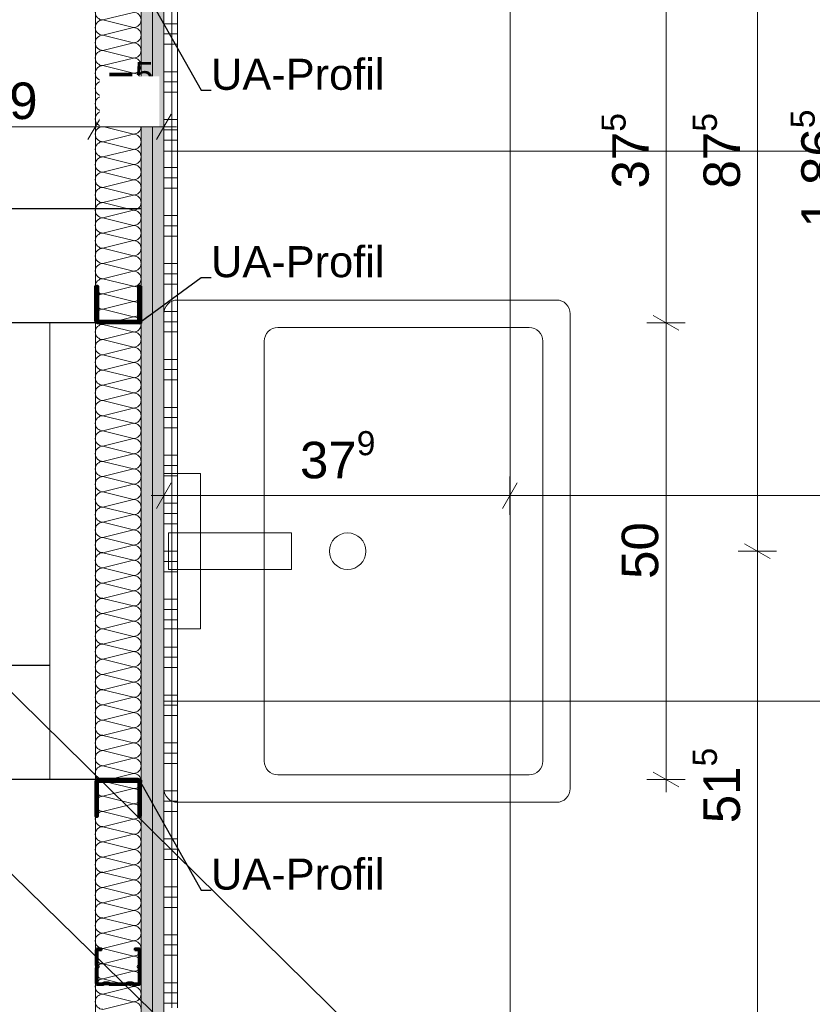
# Model space of a CAD drawing. Header units: metres. Extents: x -3.5 to 65.3, y -10.9 to 16.7.
# Tile 176 of 225: x 44.552 to 45.42, y 3.914 to 4.992. Entities that reach past the tile are written whole.
import ezdxf

# ---------------------------------------------------------------- set-up
doc = ezdxf.new("R2010")
doc.units = ezdxf.units.M
doc.header["$MEASUREMENT"] = 0
doc.linetypes.add('DASHED', pattern=[0.015, 0.007, -0.008])
doc.linetypes.add('Wipeout_Contour', pattern=[1, 0, -1])
for name, color, linetype in [('102 - Bemaßung_ Beschriftung.Detail_ Ausschnitt', 7, 'Continuous'), ('654 - Abdeckung.Wand Belag', 7, 'Continuous'), ('660 - Unterkonstruktion.Trockenbau', 7, 'Continuous'), ('Neubau_102 - Bemaßung_ Beschriftung.Detail_ Ausschnitt', 7, 'Continuous'), ('Neubau_606 - Struktur.Wand Innen Ausbau', 7, 'Continuous'), ('Neubau_650 - Abdeckung.Fußboden Aufbau', 7, 'Continuous'), ('Neubau_702 - Einrichtung.Möbel Sanitär', 7, 'Continuous'), ('Neubau_802 - HKLSE.Sanitär', 7, 'Continuous')]:
    doc.layers.add(name, color=color, linetype=linetype)
doc.styles.add('ERSTELLTER_STIL_1', font='txt')
doc.dimstyles.new('ERSTELLTER_STIL__1', dxfattribs={"dimtxt": 0.04, "dimasz": 0.02128, "dimexe": 0.18, "dimexo": 0.0625, "dimgap": 0, "dimtad": 1, "dimtih": 1, "dimtoh": 1, "dimzin": 0, "dimdsep": 46, "dimtxsty": 'ERSTELLTER_STIL_1', "dimblk": 'ARROWHEAD_2', "dimblk1": 'ARROWHEAD_2', "dimblk2": 'ARROWHEAD_2', "dimcen": 0.09, "dimse1": 1, "dimse2": 1, "dimclrd": 7, "dimclre": 7, "dimclrt": 7, "dimazin": 0, "dimtfac": 1, "dimtdec": 4, "dimtmove": 0, "dimatfit": 3, "dimfxl": 1, "dimtolj": 1, "dimtzin": 0, "dimarcsym": 0})
doc.dimstyles.new('ERSTELLTER_STIL__2', dxfattribs={"dimtxt": 0.04, "dimasz": 0.02128, "dimexe": 0.18, "dimexo": 0.0625, "dimgap": 0, "dimtad": 1, "dimtih": 1, "dimtoh": 1, "dimzin": 0, "dimdsep": 46, "dimtxsty": 'ERSTELLTER_STIL_1', "dimblk": 'ARROWHEAD_2', "dimblk1": 'ARROWHEAD_2', "dimblk2": 'ARROWHEAD_2', "dimcen": 0.09, "dimse1": 1, "dimse2": 1, "dimclrd": 7, "dimclre": 7, "dimclrt": 7, "dimazin": 0, "dimtfac": 1, "dimtdec": 4, "dimtmove": 2, "dimatfit": 3, "dimfxl": 1, "dimtolj": 1, "dimtzin": 0, "dimarcsym": 0})
doc.dimstyles.new('ERSTELLTER_STIL__3', dxfattribs={"dimtxt": 0.04, "dimasz": 0.02128, "dimexe": 0.18, "dimexo": 0.0625, "dimgap": 0, "dimtad": 1, "dimzin": 0, "dimdsep": 46, "dimtxsty": 'ERSTELLTER_STIL_1', "dimblk": 'ARROWHEAD_2', "dimblk1": 'ARROWHEAD_2', "dimblk2": 'ARROWHEAD_2', "dimcen": 0.09, "dimse1": 1, "dimse2": 1, "dimclrd": 7, "dimclre": 7, "dimclrt": 7, "dimazin": 0, "dimtfac": 1, "dimtdec": 4, "dimtmove": 0, "dimatfit": 3, "dimfxl": 1, "dimtolj": 1, "dimtzin": 0, "dimarcsym": 0})
doc.dimstyles.new('ERSTELLTER_STIL__7', dxfattribs={"dimtxt": 0.18, "dimasz": 0.010944, "dimexe": 0.18, "dimexo": 0.0625, "dimgap": 0, "dimtad": 0, "dimtih": 1, "dimtoh": 1, "dimdec": 4, "dimzin": 0, "dimdsep": 46, "dimcen": 0.09, "dimadec": 0, "dimazin": 0, "dimtfac": 1, "dimtdec": 4, "dimtmove": 0, "dimatfit": 3, "dimldrblk": 'ARROWHEAD_11', "dimfxl": 1, "dimtolj": 1, "dimtzin": 0, "dimarcsym": 0})
pattern_1 = [(45, (0, 0), (-0.0070710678, 0.0070710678), [0, -0.01])]

# ---------------------------------------------------------------- blocks, each defined once
blk = doc.blocks.new('*X75')
at = {"layer": 'Neubau_606 - Struktur.Wand Innen Ausbau', "color": 7, "linetype": 'Continuous', "lineweight": 5}
for p, q in [((44.6767, 5), (44.6433, 4.9917)), ((44.6767, 4.9833), (44.6433, 4.9917)), ((44.6767, 4.9833), (44.6433, 4.975)), ((44.6767, 4.9667), (44.6433, 4.975)), ((44.6767, 4.9667), (44.6433, 4.9583)), ((44.6767, 4.95), (44.6433, 4.9583)), ((44.6767, 4.95), (44.6433, 4.9417)), ((44.6767, 4.9333), (44.6433, 4.9417)), ((44.6767, 4.9333), (44.6433, 4.925)), ((44.6767, 4.9167), (44.6433, 4.925)), ((44.6767, 4.9167), (44.6433, 4.9083)), ((44.6767, 4.9), (44.6433, 4.9083)), ((44.6767, 4.9), (44.6433, 4.8917)), ((44.6767, 4.8833), (44.6433, 4.8917)), ((44.6767, 4.8833), (44.6433, 4.875)), ((44.6767, 4.8667), (44.6433, 4.875)), ((44.6767, 4.8667), (44.6433, 4.8583)), ((44.6767, 4.85), (44.6433, 4.8583)), ((44.6767, 4.85), (44.6433, 4.8417)), ((44.6767, 4.8333), (44.6433, 4.8417)), ((44.6767, 4.8333), (44.6433, 4.825)), ((44.6767, 4.8167), (44.6433, 4.825)), ((44.6767, 4.8167), (44.6433, 4.8083)), ((44.6767, 4.8), (44.6433, 4.8083)), ((44.6767, 4.8), (44.6433, 4.7917)), ((44.6767, 4.7833), (44.6433, 4.7917)), ((44.6767, 4.7833), (44.6433, 4.775)), ((44.6767, 4.7667), (44.6433, 4.775)), ((44.6767, 4.7667), (44.6433, 4.7583)), ((44.6767, 4.75), (44.6433, 4.7583)), ((44.6767, 4.75), (44.6433, 4.7417)), ((44.6767, 4.7333), (44.6433, 4.7417)), ((44.6767, 4.7333), (44.6433, 4.725)), ((44.6767, 4.7167), (44.6433, 4.725)), ((44.6767, 4.7167), (44.6433, 4.7083)), ((44.6767, 4.7), (44.6433, 4.7083)), ((44.6767, 4.7), (44.6433, 4.6917)), ((44.6767, 4.6833), (44.6433, 4.6917)), ((44.6767, 4.6833), (44.6433, 4.675)), ((44.6767, 4.6667), (44.6433, 4.675)), ((44.6767, 4.6667), (44.6433, 4.6583)), ((44.6767, 4.65), (44.6433, 4.6583)), ((44.6767, 4.65), (44.6433, 4.6417)), ((44.6767, 4.6333), (44.6433, 4.6417)), ((44.6767, 4.6333), (44.6433, 4.625)), ((44.6767, 4.6167), (44.6433, 4.625)), ((44.6767, 4.6167), (44.6433, 4.6083)), ((44.6767, 4.6), (44.6433, 4.6083)), ((44.6767, 4.6), (44.6433, 4.5917)), ((44.6767, 4.5833), (44.6433, 4.5917)), ((44.6767, 4.5833), (44.6433, 4.575)), ((44.6767, 4.5667), (44.6433, 4.575)), ((44.6767, 4.5667), (44.6433, 4.5583)), ((44.6767, 4.55), (44.6433, 4.5583)), ((44.6767, 4.55), (44.6433, 4.5417)), ((44.6767, 4.5333), (44.6433, 4.5417)), ((44.6767, 4.5333), (44.6433, 4.525)), ((44.6767, 4.5167), (44.6433, 4.525)), ((44.6767, 4.5167), (44.6433, 4.5083)), ((44.6767, 4.5), (44.6433, 4.5083)), ((44.6767, 4.5), (44.6433, 4.4917)), ((44.6767, 4.4833), (44.6433, 4.4917)), ((44.6767, 4.4833), (44.6433, 4.475)), ((44.6767, 4.4667), (44.6433, 4.475)), ((44.6767, 4.4667), (44.6433, 4.4583)), ((44.6767, 4.45), (44.6433, 4.4583)), ((44.6767, 4.45), (44.6433, 4.4417)), ((44.6767, 4.4333), (44.6433, 4.4417)), ((44.6767, 4.4333), (44.6433, 4.425)), ((44.6767, 4.4167), (44.6433, 4.425)), ((44.6767, 4.4167), (44.6433, 4.4083)), ((44.6767, 4.4), (44.6433, 4.4083)), ((44.6767, 4.4), (44.6433, 4.3917)), ((44.6767, 4.3833), (44.6433, 4.3917)), ((44.6767, 4.3833), (44.6433, 4.375)), ((44.6767, 4.3667), (44.6433, 4.375)), ((44.6767, 4.3667), (44.6433, 4.3583)), ((44.6767, 4.35), (44.6433, 4.3583)), ((44.6767, 4.35), (44.6433, 4.3417)), ((44.6767, 4.3333), (44.6433, 4.3417)), ((44.6767, 4.3333), (44.6433, 4.325)), ((44.6767, 4.3167), (44.6433, 4.325)), ((44.6767, 4.3167), (44.6433, 4.3083)), ((44.6767, 4.3), (44.6433, 4.3083)), ((44.6767, 4.3), (44.6433, 4.2917)), ((44.6767, 4.2833), (44.6433, 4.2917)), ((44.6767, 4.2833), (44.6433, 4.275)), ((44.6767, 4.2667), (44.6433, 4.275)), ((44.6767, 4.2667), (44.6433, 4.2583)), ((44.6767, 4.25), (44.6433, 4.2583)), ((44.6767, 4.25), (44.6433, 4.2417)), ((44.6767, 4.2333), (44.6433, 4.2417)), ((44.6767, 4.2333), (44.6433, 4.225)), ((44.6767, 4.2167), (44.6433, 4.225)), ((44.6767, 4.2167), (44.6433, 4.2083)), ((44.6767, 4.2), (44.6433, 4.2083)), ((44.6767, 4.2), (44.6433, 4.1917)), ((44.6767, 4.1833), (44.6433, 4.1917)), ((44.6767, 4.1833), (44.6433, 4.175)), ((44.6767, 4.1667), (44.6433, 4.175)), ((44.6767, 4.1667), (44.6433, 4.1583)), ((44.6767, 4.15), (44.6433, 4.1583)), ((44.6767, 4.15), (44.6433, 4.1417)), ((44.6767, 4.1333), (44.6433, 4.1417)), ((44.6767, 4.1333), (44.6433, 4.125)), ((44.6767, 4.1167), (44.6433, 4.125)), ((44.6767, 4.1167), (44.6433, 4.1083)), ((44.6767, 4.1), (44.6433, 4.1083)), ((44.6767, 4.1), (44.6433, 4.0917)), ((44.6767, 4.0833), (44.6433, 4.0917)), ((44.6767, 4.0833), (44.6433, 4.075)), ((44.6767, 4.0667), (44.6433, 4.075)), ((44.6767, 4.0667), (44.6433, 4.0583)), ((44.6767, 4.05), (44.6433, 4.0583)), ((44.6767, 4.05), (44.6433, 4.0417)), ((44.6767, 4.0333), (44.6433, 4.0417)), ((44.6767, 4.0333), (44.6433, 4.025)), ((44.6767, 4.0167), (44.6433, 4.025)), ((44.6767, 4.0167), (44.6433, 4.0083)), ((44.6767, 4), (44.6433, 4.0083)), ((44.6767, 4), (44.6433, 3.9917)), ((44.6767, 3.9833), (44.6433, 3.9917)), ((44.6767, 3.9833), (44.6433, 3.975)), ((44.6767, 3.9667), (44.6433, 3.975)), ((44.6767, 3.9667), (44.6433, 3.9583)), ((44.6767, 3.95), (44.6433, 3.9583)), ((44.6767, 3.95), (44.6433, 3.9417)), ((44.6767, 3.9333), (44.6433, 3.9417)), ((44.6767, 3.9333), (44.6433, 3.925)), ((44.6767, 3.9167), (44.6433, 3.925)), ((44.6767, 3.9167), (44.6433, 3.9083))]:
    blk.add_line(p, q, dxfattribs=at)
for centre, start, end in [((44.6433, 5), 180, 270), ((44.6767, 4.9917), 0, 90), ((44.6433, 4.9833), 90, 180), ((44.6433, 4.9833), 180, 270), ((44.6767, 4.9917), 270, 0), ((44.6767, 4.975), 0, 90), ((44.6433, 4.9667), 90, 180), ((44.6767, 4.975), 270, 0), ((44.6433, 4.9667), 180, 270), ((44.6767, 4.9583), 0, 90), ((44.6433, 4.95), 90, 180), ((44.6433, 4.95), 180, 270), ((44.6767, 4.9583), 270, 0), ((44.6767, 4.9417), 0, 90), ((44.6433, 4.9333), 90, 180), ((44.6767, 4.9417), 270, 0), ((44.6433, 4.9333), 180, 270), ((44.6767, 4.925), 0, 90), ((44.6433, 4.9167), 90, 180), ((44.6433, 4.9167), 180, 270), ((44.6767, 4.925), 270, 0), ((44.6767, 4.9083), 0, 90), ((44.6433, 4.9), 90, 180), ((44.6767, 4.9083), 270, 0), ((44.6433, 4.9), 180, 270), ((44.6767, 4.8917), 0, 90), ((44.6433, 4.8833), 90, 180), ((44.6767, 4.8917), 270, 0), ((44.6433, 4.8833), 180, 270), ((44.6433, 4.8667), 90, 180), ((44.6767, 4.875), 0, 90), ((44.6767, 4.875), 270, 0), ((44.6433, 4.8667), 180, 270), ((44.6767, 4.8583), 0, 90), ((44.6433, 4.85), 90, 180), ((44.6767, 4.8583), 270, 0), ((44.6433, 4.85), 180, 270), ((44.6433, 4.8333), 90, 180), ((44.6767, 4.8417), 0, 90), ((44.6767, 4.8417), 270, 0), ((44.6433, 4.8333), 180, 270), ((44.6767, 4.825), 0, 90), ((44.6433, 4.8167), 90, 180), ((44.6767, 4.825), 270, 0), ((44.6433, 4.8167), 180, 270), ((44.6767, 4.8083), 0, 90), ((44.6433, 4.8), 90, 180), ((44.6433, 4.8), 180, 270), ((44.6767, 4.8083), 270, 0), ((44.6767, 4.7917), 0, 90), ((44.6433, 4.7833), 90, 180), ((44.6767, 4.7917), 270, 0), ((44.6433, 4.7833), 180, 270), ((44.6767, 4.775), 0, 90), ((44.6433, 4.7667), 90, 180), ((44.6433, 4.7667), 180, 270), ((44.6767, 4.775), 270, 0), ((44.6767, 4.7583), 0, 90), ((44.6433, 4.75), 90, 180), ((44.6767, 4.7583), 270, 0), ((44.6433, 4.75), 180, 270), ((44.6767, 4.7417), 0, 90), ((44.6433, 4.7333), 90, 180), ((44.6433, 4.7333), 180, 270), ((44.6767, 4.7417), 270, 0), ((44.6767, 4.725), 0, 90), ((44.6433, 4.7167), 90, 180), ((44.6767, 4.725), 270, 0), ((44.6433, 4.7167), 180, 270), ((44.6767, 4.7083), 0, 90), ((44.6433, 4.7), 90, 180), ((44.6767, 4.7083), 270, 0), ((44.6433, 4.7), 180, 270), ((44.6433, 4.6833), 90, 180), ((44.6767, 4.6917), 0, 90), ((44.6767, 4.6917), 270, 0), ((44.6433, 4.6833), 180, 270), ((44.6767, 4.675), 0, 90), ((44.6433, 4.6667), 90, 180), ((44.6767, 4.675), 270, 0), ((44.6433, 4.6667), 180, 270), ((44.6433, 4.65), 90, 180), ((44.6767, 4.6583), 0, 90), ((44.6767, 4.6583), 270, 0), ((44.6433, 4.65), 180, 270), ((44.6767, 4.6417), 0, 90), ((44.6433, 4.6333), 90, 180), ((44.6767, 4.6417), 270, 0), ((44.6433, 4.6333), 180, 270), ((44.6767, 4.625), 0, 90), ((44.6433, 4.6167), 90, 180), ((44.6433, 4.6167), 180, 270), ((44.6767, 4.625), 270, 0), ((44.6767, 4.6083), 0, 90), ((44.6433, 4.6), 90, 180), ((44.6767, 4.6083), 270, 0), ((44.6433, 4.6), 180, 270), ((44.6767, 4.5917), 0, 90), ((44.6433, 4.5833), 90, 180), ((44.6433, 4.5833), 180, 270), ((44.6767, 4.5917), 270, 0), ((44.6767, 4.575), 0, 90), ((44.6433, 4.5667), 90, 180), ((44.6767, 4.575), 270, 0), ((44.6433, 4.5667), 180, 270), ((44.6767, 4.5583), 0, 90), ((44.6433, 4.55), 90, 180), ((44.6433, 4.55), 180, 270), ((44.6767, 4.5583), 270, 0), ((44.6767, 4.5417), 0, 90), ((44.6433, 4.5333), 90, 180), ((44.6767, 4.5417), 270, 0), ((44.6433, 4.5333), 180, 270), ((44.6767, 4.525), 0, 90), ((44.6433, 4.5167), 90, 180), ((44.6767, 4.525), 270, 0), ((44.6433, 4.5167), 180, 270), ((44.6433, 4.5), 90, 180), ((44.6767, 4.5083), 0, 90), ((44.6767, 4.5083), 270, 0), ((44.6433, 4.5), 180, 270), ((44.6767, 4.4917), 0, 90), ((44.6433, 4.4833), 90, 180), ((44.6767, 4.4917), 270, 0), ((44.6433, 4.4833), 180, 270), ((44.6433, 4.4667), 90, 180), ((44.6767, 4.475), 0, 90), ((44.6767, 4.475), 270, 0), ((44.6433, 4.4667), 180, 270), ((44.6767, 4.4583), 0, 90), ((44.6433, 4.45), 90, 180), ((44.6767, 4.4583), 270, 0), ((44.6433, 4.45), 180, 270), ((44.6767, 4.4417), 0, 90), ((44.6433, 4.4333), 90, 180), ((44.6433, 4.4333), 180, 270), ((44.6767, 4.4417), 270, 0), ((44.6767, 4.425), 0, 90), ((44.6433, 4.4167), 90, 180), ((44.6767, 4.425), 270, 0), ((44.6433, 4.4167), 180, 270), ((44.6767, 4.4083), 0, 90), ((44.6433, 4.4), 90, 180), ((44.6433, 4.4), 180, 270), ((44.6767, 4.4083), 270, 0), ((44.6767, 4.3917), 0, 90), ((44.6433, 4.3833), 90, 180), ((44.6767, 4.3917), 270, 0), ((44.6433, 4.3833), 180, 270), ((44.6767, 4.375), 0, 90), ((44.6433, 4.3667), 90, 180), ((44.6433, 4.3667), 180, 270), ((44.6767, 4.375), 270, 0), ((44.6767, 4.3583), 0, 90), ((44.6433, 4.35), 90, 180), ((44.6767, 4.3583), 270, 0), ((44.6433, 4.35), 180, 270), ((44.6767, 4.3417), 0, 90), ((44.6433, 4.3333), 90, 180), ((44.6767, 4.3417), 270, 0), ((44.6433, 4.3333), 180, 270), ((44.6433, 4.3167), 90, 180), ((44.6767, 4.325), 0, 90), ((44.6767, 4.325), 270, 0), ((44.6433, 4.3167), 180, 270), ((44.6767, 4.3083), 0, 90), ((44.6433, 4.3), 90, 180), ((44.6767, 4.3083), 270, 0), ((44.6433, 4.3), 180, 270), ((44.6433, 4.2833), 90, 180), ((44.6767, 4.2917), 0, 90), ((44.6767, 4.2917), 270, 0), ((44.6433, 4.2833), 180, 270), ((44.6767, 4.275), 0, 90), ((44.6433, 4.2667), 90, 180), ((44.6767, 4.275), 270, 0), ((44.6433, 4.2667), 180, 270), ((44.6767, 4.2583), 0, 90), ((44.6433, 4.25), 90, 180), ((44.6433, 4.25), 180, 270), ((44.6767, 4.2583), 270, 0), ((44.6767, 4.2417), 0, 90), ((44.6433, 4.2333), 90, 180), ((44.6767, 4.2417), 270, 0), ((44.6433, 4.2333), 180, 270), ((44.6767, 4.225), 0, 90), ((44.6433, 4.2167), 90, 180), ((44.6433, 4.2167), 180, 270), ((44.6767, 4.225), 270, 0), ((44.6767, 4.2083), 0, 90), ((44.6433, 4.2), 90, 180), ((44.6767, 4.2083), 270, 0), ((44.6433, 4.2), 180, 270), ((44.6767, 4.1917), 0, 90), ((44.6433, 4.1833), 90, 180), ((44.6433, 4.1833), 180, 270), ((44.6767, 4.1917), 270, 0), ((44.6767, 4.175), 0, 90), ((44.6433, 4.1667), 90, 180), ((44.6767, 4.175), 270, 0), ((44.6433, 4.1667), 180, 270), ((44.6767, 4.1583), 0, 90), ((44.6433, 4.15), 90, 180), ((44.6767, 4.1583), 270, 0), ((44.6433, 4.15), 180, 270), ((44.6433, 4.1333), 90, 180), ((44.6767, 4.1417), 0, 90), ((44.6767, 4.1417), 270, 0), ((44.6433, 4.1333), 180, 270), ((44.6767, 4.125), 0, 90), ((44.6433, 4.1167), 90, 180), ((44.6767, 4.125), 270, 0), ((44.6433, 4.1167), 180, 270), ((44.6433, 4.1), 90, 180), ((44.6767, 4.1083), 0, 90), ((44.6767, 4.1083), 270, 0), ((44.6433, 4.1), 180, 270), ((44.6767, 4.0917), 0, 90), ((44.6433, 4.0833), 90, 180), ((44.6767, 4.0917), 270, 0), ((44.6433, 4.0833), 180, 270), ((44.6767, 4.075), 0, 90), ((44.6433, 4.0667), 90, 180), ((44.6433, 4.0667), 180, 270), ((44.6767, 4.075), 270, 0), ((44.6767, 4.0583), 0, 90), ((44.6433, 4.05), 90, 180), ((44.6767, 4.0583), 270, 0), ((44.6433, 4.05), 180, 270), ((44.6767, 4.0417), 0, 90), ((44.6433, 4.0333), 90, 180), ((44.6433, 4.0333), 180, 270), ((44.6767, 4.0417), 270, 0), ((44.6767, 4.025), 0, 90), ((44.6433, 4.0167), 90, 180), ((44.6767, 4.025), 270, 0), ((44.6433, 4.0167), 180, 270), ((44.6767, 4.0083), 0, 90), ((44.6433, 4), 90, 180), ((44.6433, 4), 180, 270), ((44.6767, 4.0083), 270, 0), ((44.6767, 3.9917), 0, 90), ((44.6433, 3.9833), 90, 180), ((44.6767, 3.9917), 270, 0), ((44.6433, 3.9833), 180, 270), ((44.6767, 3.975), 0, 90), ((44.6433, 3.9667), 90, 180), ((44.6767, 3.975), 270, 0), ((44.6433, 3.9667), 180, 270), ((44.6433, 3.95), 90, 180), ((44.6767, 3.9583), 0, 90), ((44.6767, 3.9583), 270, 0), ((44.6433, 3.95), 180, 270), ((44.6767, 3.9417), 0, 90), ((44.6433, 3.9333), 90, 180), ((44.6767, 3.9417), 270, 0), ((44.6433, 3.9333), 180, 270), ((44.6433, 3.9167), 90, 180), ((44.6767, 3.925), 0, 90), ((44.6767, 3.925), 270, 0), ((44.6433, 3.9167), 180, 270), ((44.6767, 3.9083), 0, 90)]:
    blk.add_arc(centre, 0.00833, start, end, dxfattribs=at)
blk = doc.blocks.new('*X123')
at = {"layer": '654 - Abdeckung.Wand Belag', "color": 7, "linetype": 'Continuous', "lineweight": 5}
for p, q in [((44.7187, 5.04), (44.7187, 4.9875)), ((44.71, 4.9875), (44.725, 4.9875)), ((44.7187, 4.9875), (44.7187, 4.935)), ((44.71, 4.9763), (44.725, 4.9763)), ((44.71, 4.965), (44.725, 4.965)), ((44.71, 4.935), (44.725, 4.935)), ((44.7187, 4.935), (44.7187, 4.8825)), ((44.71, 4.9238), (44.725, 4.9238)), ((44.71, 4.9125), (44.725, 4.9125)), ((44.71, 4.8825), (44.725, 4.8825)), ((44.7187, 4.8825), (44.7187, 4.83)), ((44.71, 4.8713), (44.725, 4.8713)), ((44.71, 4.86), (44.725, 4.86)), ((44.71, 4.83), (44.725, 4.83)), ((44.7187, 4.83), (44.7187, 4.7775)), ((44.71, 4.8188), (44.725, 4.8188)), ((44.71, 4.8075), (44.725, 4.8075)), ((44.71, 4.7775), (44.725, 4.7775)), ((44.7187, 4.7775), (44.7187, 4.725)), ((44.71, 4.7663), (44.725, 4.7663)), ((44.71, 4.755), (44.725, 4.755)), ((44.71, 4.725), (44.725, 4.725)), ((44.7187, 4.725), (44.7187, 4.6725)), ((44.71, 4.7138), (44.725, 4.7138)), ((44.71, 4.7025), (44.725, 4.7025)), ((44.71, 4.6725), (44.725, 4.6725)), ((44.7187, 4.6725), (44.7187, 4.62)), ((44.71, 4.6613), (44.725, 4.6613)), ((44.71, 4.65), (44.725, 4.65)), ((44.71, 4.62), (44.725, 4.62)), ((44.7187, 4.62), (44.7187, 4.5675)), ((44.71, 4.6088), (44.725, 4.6088)), ((44.71, 4.5975), (44.725, 4.5975)), ((44.71, 4.5675), (44.725, 4.5675)), ((44.7187, 4.5675), (44.7187, 4.515)), ((44.71, 4.5563), (44.725, 4.5563)), ((44.71, 4.545), (44.725, 4.545)), ((44.71, 4.515), (44.725, 4.515)), ((44.7187, 4.515), (44.7187, 4.4625)), ((44.71, 4.5038), (44.725, 4.5038)), ((44.71, 4.4925), (44.725, 4.4925)), ((44.71, 4.4625), (44.725, 4.4625)), ((44.7187, 4.4625), (44.7187, 4.41)), ((44.71, 4.4513), (44.725, 4.4513)), ((44.71, 4.44), (44.725, 4.44)), ((44.71, 4.41), (44.725, 4.41)), ((44.7187, 4.41), (44.7187, 4.3575)), ((44.71, 4.3988), (44.725, 4.3988)), ((44.71, 4.3875), (44.725, 4.3875)), ((44.71, 4.3575), (44.725, 4.3575)), ((44.7187, 4.3575), (44.7187, 4.305)), ((44.71, 4.3463), (44.725, 4.3463)), ((44.71, 4.335), (44.725, 4.335)), ((44.71, 4.305), (44.725, 4.305)), ((44.7187, 4.305), (44.7187, 4.2525)), ((44.71, 4.2938), (44.725, 4.2938)), ((44.71, 4.2825), (44.725, 4.2825)), ((44.71, 4.2525), (44.725, 4.2525)), ((44.7187, 4.2525), (44.7187, 4.2)), ((44.71, 4.2413), (44.725, 4.2413)), ((44.71, 4.23), (44.725, 4.23)), ((44.71, 4.2), (44.725, 4.2)), ((44.7187, 4.2), (44.7187, 4.1475)), ((44.71, 4.1888), (44.725, 4.1888)), ((44.71, 4.1775), (44.725, 4.1775)), ((44.71, 4.1475), (44.725, 4.1475)), ((44.7187, 4.1475), (44.7187, 4.095)), ((44.71, 4.1363), (44.725, 4.1363)), ((44.71, 4.125), (44.725, 4.125)), ((44.71, 4.095), (44.725, 4.095)), ((44.7187, 4.095), (44.7187, 4.0425)), ((44.71, 4.0838), (44.725, 4.0838)), ((44.71, 4.0725), (44.725, 4.0725)), ((44.71, 4.0425), (44.725, 4.0425)), ((44.7187, 4.0425), (44.7187, 3.99)), ((44.71, 4.0313), (44.725, 4.0313)), ((44.71, 4.02), (44.725, 4.02)), ((44.71, 3.99), (44.725, 3.99)), ((44.7187, 3.99), (44.7187, 3.9375)), ((44.71, 3.9788), (44.725, 3.9788)), ((44.71, 3.9675), (44.725, 3.9675)), ((44.71, 3.9375), (44.725, 3.9375)), ((44.7187, 3.9375), (44.7187, 3.91)), ((44.71, 3.9263), (44.725, 3.9263)), ((44.71, 3.915), (44.725, 3.915))]:
    blk.add_line(p, q, dxfattribs=at)
blk = doc.blocks.new('*D246')
at = {"layer": '102 - Bemaßung_ Beschriftung.Detail_ Ausschnitt', "color": 7, "linetype": 'Continuous', "lineweight": 5}
for p, q in [((45.381, 4.41), (45.339, 4.41)), ((45.346, 4.4181), (45.374, 4.4019)), ((45.36, 3.895), (45.36, 4.41)), ((45.346, 3.9031), (45.374, 3.8869)), ((45.381, 3.895), (45.339, 3.895)), ((45.36, 3.8813), (45.36, 3.895))]:
    blk.add_line(p, q, dxfattribs=at)
at = {"layer": '102 - Bemaßung_ Beschriftung.Detail_ Ausschnitt', "color": 7, "lineweight": 5, "insert": (45.3527, 4.1121), "char_height": 0.04, "attachment_point": 7, "rotation": 90, "style": 'ERSTELLTER_STIL_1'}
blk.add_mtext('\\A1;{\\pql;\\fArial|b0|i0|c0|p38;51\\fArial|b0|i0|c0|p38;\\A1{\\H.66x;\\S5^  ;}}', dxfattribs=at)
blk = doc.blocks.new('ARROWHEAD_2')
at = {"color": 0, "linetype": 'Continuous', "lineweight": 0}
for p, q in [((-0.378, -0.655), (0.378, 0.655)), ((0, 0), (-1, 0))]:
    blk.add_line(p, q, dxfattribs=at)
blk = doc.blocks.new('*D247')
at = {"layer": '102 - Bemaßung_ Beschriftung.Detail_ Ausschnitt', "color": 7, "linetype": 'Continuous', "lineweight": 5}
for p, q in [((45.381, 5.285), (45.339, 5.285)), ((45.346, 5.2931), (45.374, 5.2769)), ((45.36, 4.41), (45.36, 5.285)), ((45.381, 4.41), (45.339, 4.41)), ((45.346, 4.4181), (45.374, 4.4019))]:
    blk.add_line(p, q, dxfattribs=at)
at = {"layer": '102 - Bemaßung_ Beschriftung.Detail_ Ausschnitt', "color": 7, "lineweight": 5, "insert": (45.3527, 4.8071), "char_height": 0.04, "attachment_point": 7, "rotation": 90, "style": 'ERSTELLTER_STIL_1'}
blk.add_mtext('\\A1;{\\pql;\\fArial|b0|i0|c0|p38;87\\fArial|b0|i0|c0|p38;\\A1{\\H.66x;\\S5^  ;}}', dxfattribs=at)
blk = doc.blocks.new('*D285')
at = {"layer": '102 - Bemaßung_ Beschriftung.Detail_ Ausschnitt', "color": 7, "linetype": 'Continuous', "lineweight": 5}
for p, q in [((45.281, 4.66), (45.239, 4.66)), ((45.246, 4.6681), (45.274, 4.6519)), ((45.26, 4.16), (45.26, 4.66)), ((45.246, 4.1681), (45.274, 4.1519)), ((45.281, 4.16), (45.239, 4.16)), ((45.26, 4.1463), (45.26, 4.16))]:
    blk.add_line(p, q, dxfattribs=at)
at = {"layer": '102 - Bemaßung_ Beschriftung.Detail_ Ausschnitt', "color": 7, "lineweight": 5, "insert": (45.252, 4.3796), "char_height": 0.04, "attachment_point": 7, "rotation": 90, "style": 'ERSTELLTER_STIL_1'}
blk.add_mtext('\\A1;{\\pql;\\fArial|b0|i0|c0|p38;50}', dxfattribs=at)
blk = doc.blocks.new('*D286')
at = {"layer": '102 - Bemaßung_ Beschriftung.Detail_ Ausschnitt', "color": 7, "linetype": 'Continuous', "lineweight": 5}
for p, q in [((45.281, 5.035), (45.239, 5.035)), ((45.246, 5.0431), (45.274, 5.0269)), ((45.26, 4.66), (45.26, 5.035)), ((45.281, 4.66), (45.239, 4.66)), ((45.246, 4.6681), (45.274, 4.6519))]:
    blk.add_line(p, q, dxfattribs=at)
at = {"layer": '102 - Bemaßung_ Beschriftung.Detail_ Ausschnitt', "color": 7, "lineweight": 5, "insert": (45.2527, 4.8071), "char_height": 0.04, "attachment_point": 7, "rotation": 90, "style": 'ERSTELLTER_STIL_1'}
blk.add_mtext('\\A1;{\\pql;\\fArial|b0|i0|c0|p38;37\\fArial|b0|i0|c0|p38;\\A1{\\H.66x;\\S5^  ;}}', dxfattribs=at)
blk = doc.blocks.new('*D312')
at = {"layer": '102 - Bemaßung_ Beschriftung.Detail_ Ausschnitt', "color": 7, "linetype": 'Continuous', "lineweight": 5}
for p, q in [((45.474, 5.7519), (45.446, 5.7681)), ((45.46, 5.76), (45.46, 5.7737)), ((45.481, 5.76), (45.439, 5.76)), ((45.46, 3.895), (45.46, 5.76)), ((45.446, 3.9031), (45.474, 3.8869)), ((45.481, 3.895), (45.439, 3.895)), ((45.46, 3.8813), (45.46, 3.895))]:
    blk.add_line(p, q, dxfattribs=at)
at = {"layer": '102 - Bemaßung_ Beschriftung.Detail_ Ausschnitt', "color": 7, "lineweight": 5, "insert": (45.4598, 4.7643), "char_height": 0.04, "attachment_point": 7, "rotation": 90, "style": 'ERSTELLTER_STIL_1'}
blk.add_mtext('\\A1;{\\pql;\\fArial|b0|i0|c0|p38;1,86\\fArial|b0|i0|c0|p38;\\A1{\\H.66x;\\S5^  ;}}', dxfattribs=at)
blk = doc.blocks.new('*D348')
at = {"layer": '102 - Bemaßung_ Beschriftung.Detail_ Ausschnitt', "color": 7, "linetype": 'Continuous', "lineweight": 5}
for p, q in [((44.4531, 4.8886), (44.4369, 4.8606)), ((44.6431, 4.8886), (44.6269, 4.8606)), ((44.445, 4.8746), (44.635, 4.8746))]:
    blk.add_line(p, q, dxfattribs=at)
at = {"layer": '102 - Bemaßung_ Beschriftung.Detail_ Ausschnitt', "color": 7, "lineweight": 5, "insert": (44.5096, 4.8826), "char_height": 0.04, "attachment_point": 7, "style": 'ERSTELLTER_STIL_1'}
blk.add_mtext('\\A1;{\\pql;\\fArial|b0|i0|c0|p38;19}', dxfattribs=at)
blk = doc.blocks.new('*D349')
at = {"layer": '102 - Bemaßung_ Beschriftung.Detail_ Ausschnitt', "color": 7, "linetype": 'Continuous', "lineweight": 5}
for p, q in [((44.635, 4.8536), (44.635, 4.8956)), ((44.71, 4.8536), (44.71, 4.8956)), ((44.6431, 4.8886), (44.6269, 4.8606)), ((44.7019, 4.8606), (44.7181, 4.8886)), ((44.445, 4.8746), (44.635, 4.8746)), ((44.635, 4.8746), (44.71, 4.8746)), ((44.71, 4.8746), (44.7237, 4.8746))]:
    blk.add_line(p, q, dxfattribs=at)
at = {"layer": '102 - Bemaßung_ Beschriftung.Detail_ Ausschnitt', "color": 7, "lineweight": 5, "insert": (44.6473, 4.8822), "char_height": 0.04, "attachment_point": 7, "style": 'ERSTELLTER_STIL_1'}
blk.add_mtext('\\A1;{\\pql;\\fArial|b0|i0|c0|p38;7\\fArial|b0|i0|c0|p38;\\A1{\\H.66x;\\S5^  ;}}', dxfattribs=at)
at = {"color": 254, "linetype": 'Wipeout_Contour', "lineweight": 0, "ltscale": 179.773673}
blk.add_wipeout([(44.6398, 4.8751), (44.7052, 4.8751), (44.7052, 4.9301), (44.6398, 4.9301)], dxfattribs=at).dxf.layer = '102 - Bemaßung_ Beschriftung.Detail_ Ausschnitt'
blk = doc.blocks.new('*D385')
at = {"layer": '102 - Bemaßung_ Beschriftung.Detail_ Ausschnitt', "color": 7, "linetype": 'Continuous', "lineweight": 5}
for p, q in [((45.795, 4.2455), (45.795, 4.2592)), ((45.809, 4.2374), (45.781, 4.2536)), ((45.816, 4.2455), (45.774, 4.2455)), ((45.795, 3.895), (45.795, 4.2455)), ((45.781, 3.9031), (45.809, 3.8869)), ((45.816, 3.895), (45.774, 3.895)), ((45.795, 3.8813), (45.795, 3.895))]:
    blk.add_line(p, q, dxfattribs=at)
at = {"layer": '102 - Bemaßung_ Beschriftung.Detail_ Ausschnitt', "color": 7, "lineweight": 5, "insert": (45.7877, 4.0199), "char_height": 0.04, "attachment_point": 7, "rotation": 90, "style": 'ERSTELLTER_STIL_1'}
blk.add_mtext('\\A1;{\\pql;\\fArial|b0|i0|c0|p38;35\\fArial|b0|i0|c0|p38;\\A1{\\H.66x;\\S05^  ;}}', dxfattribs=at)
blk = doc.blocks.new('*D386')
at = {"layer": '102 - Bemaßung_ Beschriftung.Detail_ Ausschnitt', "color": 7, "linetype": 'Continuous', "lineweight": 5}
for p, q in [((44.71, 4.4498), (44.71, 4.4918)), ((45.089, 4.4498), (45.089, 4.4918)), ((44.7181, 4.4848), (44.7019, 4.4568)), ((45.0971, 4.4848), (45.0809, 4.4568)), ((44.6963, 4.4708), (44.71, 4.4708)), ((44.71, 4.4708), (45.089, 4.4708))]:
    blk.add_line(p, q, dxfattribs=at)
at = {"layer": '102 - Bemaßung_ Beschriftung.Detail_ Ausschnitt', "color": 7, "lineweight": 5, "insert": (44.8591, 4.4781), "char_height": 0.04, "attachment_point": 7, "style": 'ERSTELLTER_STIL_1'}
blk.add_mtext('\\A1;{\\pql;\\fArial|b0|i0|c0|p38;37\\fArial|b0|i0|c0|p38;\\A1{\\H.66x;\\S9^  ;}}', dxfattribs=at)
blk = doc.blocks.new('*D387')
at = {"layer": '102 - Bemaßung_ Beschriftung.Detail_ Ausschnitt', "color": 7, "linetype": 'Continuous', "lineweight": 5}
for p, q in [((45.089, 4.4498), (45.089, 4.4918)), ((45.691, 4.4498), (45.691, 4.4918)), ((45.0971, 4.4848), (45.0809, 4.4568)), ((45.6991, 4.4848), (45.6829, 4.4568)), ((45.089, 4.4708), (45.691, 4.4708))]:
    blk.add_line(p, q, dxfattribs=at)
at = {"layer": '102 - Bemaßung_ Beschriftung.Detail_ Ausschnitt', "color": 7, "lineweight": 5, "insert": (45.4868, 4.4781), "char_height": 0.04, "attachment_point": 7, "style": 'ERSTELLTER_STIL_1'}
blk.add_mtext('\\A1;{\\pql;\\fArial|b0|i0|c0|p38;60\\fArial|b0|i0|c0|p38;\\A1{\\H.66x;\\S2^  ;}}', dxfattribs=at)
blk = doc.blocks.new('ARROWHEAD_11')
at = {"color": 0, "linetype": 'Continuous', "lineweight": 0}
blk.add_line((0, 0), (-1, 0), dxfattribs=at)
at = {"color": 0, "linetype": 'Continuous', "lineweight": 0, "const_width": 0.25, "flags": 128}
blk.add_lwpolyline([(-0.125, 0, 1), (0.125, 0, 1)], format="xyb", close=True, dxfattribs=at)

msp = doc.modelspace()

# ---------------------------------------------------------------- hatches: boundary and pattern name
at = {"layer": 'Neubau_606 - Struktur.Wand Innen Ausbau', "linetype": 'Continuous', "lineweight": 0, "true_color": 0x000000}
h = msp.add_hatch(dxfattribs=at)
h.set_pattern_fill('Gips_0001', color=18, style=0, pattern_type=2)
h.set_pattern_definition(pattern_1)
h.paths.add_polyline_path([(44.685, 3.745), (44.6975, 3.745), (44.6975, 5.1), (44.685, 5.1)])
h = msp.add_hatch(dxfattribs=at)
h.set_pattern_fill('Gips_0001', color=18, style=0, pattern_type=2)
h.set_pattern_definition(pattern_1)
h.paths.add_polyline_path([(44.71, 5.1), (44.6975, 5.1), (44.6975, 3.7325), (44.71, 3.7325)])
at = {"layer": 'Neubau_650 - Abdeckung.Fußboden Aufbau', "linetype": 'Continuous', "lineweight": 13, "true_color": 0xafafaf}
h = msp.add_hatch(dxfattribs=at)
h.set_pattern_fill('Raster_60x60_Fuge_2mm_0001', color=253, style=0, pattern_type=2)
h.set_pattern_definition([(0, (46.29297, 4.8475), (0, 0.602), []), (90, (46.29297, 4.8475), (-0.602, 0), [])])
h.paths.add_polyline_path([(46.845, 5.76), (44.71, 5.76), (44.71, 3.895), (45.86, 3.895), (45.86, 3.72), (46.745, 3.72), (46.745, 3.895), (46.845, 3.895)])

# ---------------------------------------------------------------- linework, layer by layer
at = {"layer": '654 - Abdeckung.Wand Belag', "color": 7, "linetype": 'Continuous', "lineweight": 5, "flags": 128}
for points in [[(44.71, 5.76), (44.71, 3.895)], [(44.725, 3.91), (44.725, 5.745)]]:
    msp.add_lwpolyline(points, dxfattribs=at)
at = {"layer": 'Neubau_606 - Struktur.Wand Innen Ausbau', "color": 1, "linetype": 'Continuous', "lineweight": 5}
for p, q in [((44.685, 3.795), (44.685, 5.1)), ((44.6975, 3.745), (44.6975, 5.1))]:
    msp.add_line(p, q, dxfattribs=at)
at = {"layer": 'Neubau_606 - Struktur.Wand Innen Ausbau', "color": 1, "linetype": 'Continuous', "lineweight": 5, "flags": 128}
for points in [[(44.635, 5.1), (44.635, 3.795)], [(44.71, 3.895), (44.71, 5.1)]]:
    msp.add_lwpolyline(points, dxfattribs=at)
at = {"layer": 'Neubau_650 - Abdeckung.Fußboden Aufbau', "color": 1, "linetype": 'Continuous', "lineweight": 13, "flags": 128}
msp.add_lwpolyline([(46.845, 5.76), (44.71, 5.76), (44.71, 3.895), (45.86, 3.895), (45.86, 3.72)], dxfattribs=at)
at = {"layer": 'Neubau_702 - Einrichtung.Möbel Sanitär', "color": 1, "linetype": 'Continuous', "lineweight": 9}
for p, q in [((44.835, 4.655), (45.11, 4.655)), ((44.82, 4.18), (44.82, 4.64)), ((45.125, 4.64), (45.125, 4.18)), ((45.11, 4.165), (44.835, 4.165))]:
    msp.add_line(p, q, dxfattribs=at)
at = {"layer": 'Neubau_702 - Einrichtung.Möbel Sanitär', "color": 1, "linetype": 'Continuous', "lineweight": 9, "flags": 128}
msp.add_lwpolyline([(44.71, 4.15), (44.71, 4.67, -0.414214), (44.725, 4.685), (45.14, 4.685, -0.414214), (45.155, 4.67), (45.155, 4.15, -0.414214), (45.14, 4.135), (44.725, 4.135, -0.414214)], format="xyb", close=True, dxfattribs=at)
for points in [[(44.75, 4.325), (44.75, 4.495), (44.71, 4.495), (44.71, 4.325)], [(44.85, 4.39), (44.85, 4.43), (44.715, 4.43), (44.715, 4.39)]]:
    msp.add_lwpolyline(points, close=True, dxfattribs=at)
at = {"layer": 'Neubau_702 - Einrichtung.Möbel Sanitär', "color": 1, "linetype": 'Continuous', "lineweight": 9}
msp.add_circle((44.9113, 4.41), 0.02, dxfattribs=at)
for centre, start, end in [((44.835, 4.64), 90, 180), ((45.11, 4.64), 0, 90), ((44.835, 4.18), 180, 270), ((45.11, 4.18), 270, 0)]:
    msp.add_arc(centre, 0.015, start, end, dxfattribs=at)
at = {"layer": 'Neubau_802 - HKLSE.Sanitär', "color": 1, "linetype": 'Continuous', "lineweight": 9}
for p, q in [((44.585, 4.66), (44.585, 4.16)), ((44.685, 4.66), (44.585, 4.66)), ((44.685, 4.66), (44.685, 4.16)), ((44.685, 4.16), (44.585, 4.16))]:
    msp.add_line(p, q, dxfattribs=at)
at = {"layer": 'Neubau_802 - HKLSE.Sanitär', "color": 1, "linetype": 'DASHED', "lineweight": 9, "flags": 128}
for points in [[(44.585, 4.66), (44.685, 4.66)], [(44.585, 4.16), (44.585, 4.66)], [(44.685, 4.66), (44.685, 4.16)], [(44.685, 4.16), (44.585, 4.16)]]:
    msp.add_lwpolyline(points, dxfattribs=at)

# ---------------------------------------------------------------- block references
at = {"layer": '654 - Abdeckung.Wand Belag', "color": 7, "lineweight": 5}
msp.add_blockref('*X123', (0, 0), dxfattribs=at)
at = {"layer": 'Neubau_606 - Struktur.Wand Innen Ausbau', "color": 1, "lineweight": 13}
msp.add_blockref('*X75', (0, 0), dxfattribs=at)

# ---------------------------------------------------------------- dimensions: what is measured, and where the dimension line sits
at = {"layer": '102 - Bemaßung_ Beschriftung.Detail_ Ausschnitt', "color": 7, "linetype": 'Continuous', "lineweight": 5}
for base, p1, p2, picture, middle in [((45.46, 5.76), (44.709987, 3.894998), (44.709987, 5.76), '*D312', (45.432, 4.870247)), ((45.36, 5.285), (44.609987, 4.409998), (44.609987, 5.285), '*D247', (45.332, 4.891645)), ((45.26, 5.035), (44.584987, 4.659998), (44.494988, 5.035), '*D286', (45.232, 4.891645)), ((45.26, 4.66), (44.585, 4.16), (44.585, 4.66), '*D285', (45.232, 4.4101)), ((45.36, 4.4099979), (44.7099868, 3.8949977), (44.6099868, 4.4099979), '*D246', (45.332, 4.1966443))]:
    dim = msp.add_linear_dim(base=base, p1=p1, p2=p2, angle=90, dimstyle='ERSTELLTER_STIL__3', dxfattribs=at)
    dim.commit()
    dim.dimension.update_dxf_attribs({"geometry": picture, "text_midpoint": middle, "dimtype": 160, "text_rotation": 90})
for base, p1, p2, dimstyle, picture, middle in [((44.635, 4.8746), (44.445, 3.985), (44.635, 3.745), 'ERSTELLTER_STIL__1', '*D348', (44.5401, 4.9026)), ((45.691, 4.4708), (45.089, 4.8475), (45.691, 4.8475), 'ERSTELLTER_STIL__2', '*D387', (45.5713, 4.4988))]:
    dim = msp.add_linear_dim(base=base, p1=p1, p2=p2, dimstyle=dimstyle, dxfattribs=at)
    dim.commit()
    dim.dimension.update_dxf_attribs({"geometry": picture, "text_midpoint": middle, "dimtype": 160})

# ---------------------------------------------------------------- next in the draw order: dimensions: what is measured, and where the dimension line sits
dim = msp.add_linear_dim(base=(44.7099867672, 4.8746027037), p1=(44.6349867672, 3.7449976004), p2=(44.7099867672, 3.7199977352), dimstyle='ERSTELLTER_STIL__1', dxfattribs=at)
dim.commit()
dim.dimension.update_dxf_attribs({"geometry": '*D349', "text_midpoint": (44.7165632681, 4.9026027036), "dimtype": 160})

# ---------------------------------------------------------------- next in the draw order: linework, layer by layer
at = {"layer": '660 - Unterkonstruktion.Trockenbau', "color": 7, "linetype": 'Continuous', "lineweight": 25}
for points in [[(44.685, 4.785), (44.395, 4.785)], [(44.685, 4.66), (44.495, 4.66)], [(44.585, 4.285), (44.395, 4.285)], [(44.685, 4.16), (44.395, 4.16)]]:
    msp.add_lwpolyline(points, dxfattribs=at)
at = {"layer": '660 - Unterkonstruktion.Trockenbau', "color": 7, "linetype": 'Continuous', "lineweight": 70, "flags": 128}
for points in [[(44.6844, 4.7), (44.6844, 4.6627, -0.414214), (44.6816, 4.66), (44.6383, 4.66, -0.414214), (44.6356, 4.6627), (44.6356, 4.7), (44.6373, 4.7), (44.6373, 4.6627, 0.414214), (44.6383, 4.6617), (44.6816, 4.6617, 0.414214), (44.6826, 4.6627), (44.6826, 4.7)], [(44.6844, 4.12), (44.6844, 4.1572, 0.414214), (44.6816, 4.16), (44.6383, 4.16, 0.414214), (44.6356, 4.1572), (44.6356, 4.12), (44.6373, 4.12), (44.6373, 4.1572, -0.414214), (44.6383, 4.1582), (44.6816, 4.1582, -0.414214), (44.6826, 4.1572), (44.6826, 4.12)]]:
    msp.add_lwpolyline(points, format="xyb", close=True, dxfattribs=at)
at = {"layer": '660 - Unterkonstruktion.Trockenbau', "color": 7, "linetype": 'Continuous', "lineweight": 50, "flags": 128}
msp.add_lwpolyline([(44.6784, 3.9732), (44.6784, 3.975), (44.6824, 3.975, -0.414214), (44.6844, 3.973), (44.6844, 3.9569, -0.267949), (44.6834, 3.9552, 0.57735), (44.6834, 3.9548, -0.267949), (44.6844, 3.953), (44.6844, 3.937, -0.414214), (44.6824, 3.935), (44.6769, 3.935, -0.250492), (44.6752, 3.9359, 0.250492), (44.675, 3.936), (44.6708, 3.936, 0.250492), (44.6705, 3.9359, -0.250492), (44.6689, 3.935), (44.6511, 3.935, -0.250492), (44.6494, 3.9359, 0.250492), (44.6492, 3.936), (44.645, 3.936, 0.250492), (44.6447, 3.9359, -0.250492), (44.6431, 3.935), (44.6376, 3.935, -0.414214), (44.6356, 3.937), (44.6356, 3.953, -0.267949), (44.6366, 3.9548, 0.57735), (44.6366, 3.9552, -0.267949), (44.6356, 3.9569), (44.6356, 3.973, -0.414214), (44.6376, 3.975), (44.6416, 3.975), (44.6416, 3.9732), (44.6376, 3.9732, 0.414214), (44.6373, 3.973), (44.6373, 3.9569, 0.267949), (44.6375, 3.9567, -0.57735), (44.6375, 3.9533, 0.267949), (44.6373, 3.953), (44.6373, 3.937, 0.414214), (44.6376, 3.9367), (44.6431, 3.9367, 0.250492), (44.6433, 3.9369, -0.250492), (44.645, 3.9377), (44.6492, 3.9377, -0.250492), (44.6509, 3.9369, 0.250492), (44.6511, 3.9367), (44.6689, 3.9367, 0.250492), (44.6691, 3.9369, -0.250492), (44.6708, 3.9377), (44.675, 3.9377, -0.250492), (44.6767, 3.9369, 0.250492), (44.6769, 3.9367), (44.6824, 3.9367, 0.414214), (44.6826, 3.937), (44.6826, 3.953, 0.267949), (44.6825, 3.9533, -0.57735), (44.6825, 3.9567, 0.267949), (44.6826, 3.9569), (44.6826, 3.973, 0.414214), (44.6824, 3.9732)], format="xyb", close=True, dxfattribs=at)

# ---------------------------------------------------------------- next in the draw order: texts
at = {"layer": 'Neubau_102 - Bemaßung_ Beschriftung.Detail_ Ausschnitt', "color": 7, "linetype": 'Continuous', "lineweight": 9, "char_height": 0.034, "attachment_point": 7, "style": 'ERSTELLTER_STIL_1'}
for insert in [(44.7617, 4.9147), (44.7617, 4.7095), (44.7617, 4.0389)]:
    msp.add_mtext('\\A1;{\\pql;\\fArial|b0|i0|c0|p38;UA-Profil}', dxfattribs=dict(at, insert=insert))

# ---------------------------------------------------------------- next in the draw order: dimensions: what is measured, and where the dimension line sits
at = {"layer": '102 - Bemaßung_ Beschriftung.Detail_ Ausschnitt', "color": 7, "linetype": 'Continuous', "lineweight": 5}
dim = msp.add_linear_dim(base=(45.089, 4.4708), p1=(44.71, 5.76), p2=(45.089, 4.8475), dimstyle='ERSTELLTER_STIL__1', dxfattribs=at)
dim.commit()
dim.dimension.update_dxf_attribs({"geometry": '*D386', "text_midpoint": (44.9436, 4.4988), "dimtype": 160})
dim = msp.add_linear_dim(base=(45.795, 4.2455), p1=(44.71, 3.895), p2=(45.691, 4.2455), angle=90, dimstyle='ERSTELLTER_STIL__3', dxfattribs=at)
dim.commit()
dim.dimension.update_dxf_attribs({"geometry": '*D385', "text_midpoint": (45.767, 4.1196), "dimtype": 160, "text_rotation": 90})

# ---------------------------------------------------------------- next in the draw order: leaders
at = {"layer": 'Neubau_102 - Bemaßung_ Beschriftung.Detail_ Ausschnitt', "color": 1, "linetype": 'Continuous', "lineweight": 13, "annotation_type": 0, "has_hookline": 1}
for points, hookline_direction, text_width in [([(44.6836, 5.0341), (44.7508, 4.9147), (44.7617, 4.9147)], 0, 0.1828), ([(44.6839, 4.6609), (44.7508, 4.7095), (44.7617, 4.7095)], 0, 0.1828), ([(44.9985, 3.8075), (44.523, 4.2752), (44.4729, 4.2752)], 1, 0.3078), ([(44.6839, 4.1579), (44.7508, 4.0389), (44.7617, 4.0389)], 0, 0.1828), ([(44.7984, 3.8075), (44.4805, 4.1176), (44.3728, 4.1176)], 1, 0.3078)]:
    msp.add_leader(points, dimstyle='ERSTELLTER_STIL__7', dxfattribs=dict(at, hookline_direction=hookline_direction, text_width=text_width))

doc.saveas('drawing.dxf')
